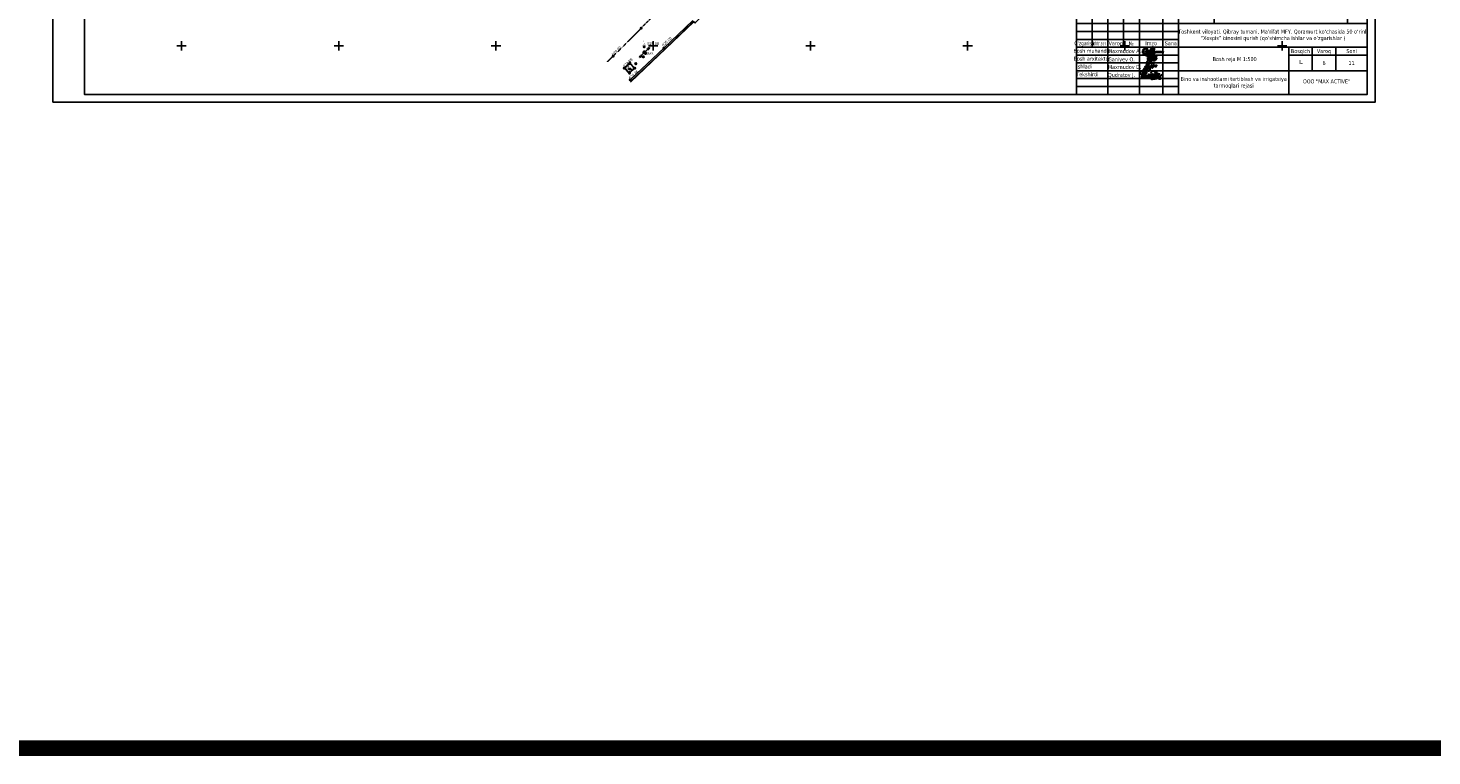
# Model space of a CAD drawing. Header units: millimetres. Extents: x 767170 to 66149698, y -983507 to 2493658.
# Tile 233 of 256: x 3160618 to 3607074, y -983507 to -752016. Entities that reach past the tile are written whole.
import ezdxf
from ezdxf.enums import TextEntityAlignment as Align

# ---------------------------------------------------------------- set-up
doc = ezdxf.new("R2010")
doc.units = ezdxf.units.MM
doc.linetypes.add('Д_ТРОТ_ТРУБА', pattern=[3, 1.5, -1.5])
for name, color, linetype in [('(001) Сетка', 92, 'Continuous'), ('(013) Газ', 30, 'ИК_Газопровод -------г--------'), ('(016) Кабель', 1, 'Continuous'), ('(022) Возд. Линии', 7, 'Continuous'), ('(025) Дорога', 7, 'Continuous'), ('(035) Откосы', 7, 'Continuous'), ('(038) Деревья', 7, 'Continuous'), ('(040) Ограда', 7, 'Continuous'), ('V-NODE-TEXT', 11, 'Continuous'), ('Пикет', 7, 'Continuous')]:
    doc.layers.add(name, color=color, linetype=linetype)
doc.layers.add('ВВГ 3х2.5', color=5, linetype='Continuous', lineweight=40)
doc.styles.add('BM-431', font='txt')
doc.styles.add('COMPLEX', font='tahoma.ttf')
doc.styles.add('D-431', font='txt')
doc.styles.get("Standard").update_dxf_attribs({"font": 'isocpeui.ttf'})
doc.linetypes.add('GAZ_VOZDUSH', pattern='A,1,-2,["~",Standard,S=3,R=0,X=-1.5,Y=-1.5],-1,10', length=14)
doc.linetypes.add('ИК_Газопровод -------г--------', pattern='A,9,-0.6,["Г",Standard,S=1.2,R=0,X=0,Y=-0.6],-1.2', length=10.8)
doc.linetypes.add('ОГРАДА_БЕТ', pattern='A,4,["|",Standard,S=0.8,R=0,X=0,Y=-0.8],4', length=8)
doc.linetypes.add('ПОДПОРНАЯ СТЕНКА', pattern='A,2,["V",Standard,S=1.2,R=0,X=0,Y=-1.2],0.2,["V",Standard,S=0.8,R=0,X=0,Y=-0.8],0.25,["V",Standard,S=0.3,R=0,X=0,Y=-0.3],0.25', length=2.7)

# ---------------------------------------------------------------- blocks, each defined once
blk = doc.blocks.new('A$C77aec0c1')
at = {"color": 184, "lineweight": 30}
for points in [[(-78, 25), (-78, 20), (-80, 15), (-83, 15), (-86, 18), (-88, 25), (-88, 33), (-86, 42), (-83, 45), (-80, 45), (-75, 37), (-71, 24), (-70, 13), (-71, 2), (-72, -8), (-74, -12), (-77, -12), (-79, -10), (-81, -3), (-81, 3), (-79, 6), (-76, 8), (-74, 9)], [(-70, 9), (-64, 15), (-63, 26), (-65, 36), (-66, 41), (-66, 40), (-65, 39), (-64, 31), (-63, 26), (-62, 17), (-61, 8), (-61, -1), (-60, -9), (-59, -12), (-60, -10), (-60, -9), (-61, 4), (-62, 10), (-62, 15), (-62, 17), (-61, 15), (-58, 16), (-57, 21), (-57, 31), (-56, 37), (-53, 40), (-50, 40), (-46, 35), (-45, 30), (-46, 26), (-49, 25), (-50, 25)], [(-57, 20), (-56, 12), (-53, 2), (-51, -4), (-48, -7), (-43, -8), (-40, -6), (-39, -1), (-40, 3), (-41, 6), (-44, 8), (-47, 7), (-48, 6)], [(-30, 1), (-30, 17), (-28, 20), (-26, 20), (-21, 14), (-19, 5), (-17, -7), (-19, -11), (-22, -11), (-24, -8), (-23, -1), (-20, 7), (-17, 14), (-14, 19), (-10, 18), (-6, 11), (-5, -2), (-5, -9), (-9, -10), (-12, -7), (-11, 0), (-8, 6), (-7, 13), (-5, 18), (0, 21), (4, 18), (6, 10), (7, 1), (8, -7), (5, -9), (0, -8), (0, -1), (3, 7), (8, 16), (11, 20), (16, 20), (19, 13), (20, 1), (19, -6), (17, -9), (14, -9), (12, -1), (15, 7), (20, 14), (24, 20), (31, 21), (35, 15), (36, 1), (34, -6), (29, -6), (27, -3), (30, 6), (35, 12), (40, 19), (40, 25), (41, 24), (44, -5), (44, -4), (43, 10), (43, 12), (45, 17), (50, 21), (52, 22), (51, 22)], [(-10, 26), (-11, 31), (-6, 37), (1, 43), (6, 44), (10, 42), (12, 38), (15, 34), (18, 33), (25, 34), (29, 35), (34, 34), (35, 34)], [(43, 11), (45, 8), (48, 6), (52, 4), (55, 0), (58, -6), (59, -11), (59, -15), (57, -18), (52, -19), (48, -18), (46, -16), (46, -13), (48, -9), (51, -6), (55, -3), (58, 1), (62, 6), (67, 13), (70, 18)], [(-12, -17), (-3, -18), (8, -16), (18, -15), (25, -13), (31, -13)]]:
    blk.add_spline(points, degree=3, dxfattribs=at)
blk = doc.blocks.new('Odil Ganiyev')
at = {"color": 184, "lineweight": 30}
for points in [[(278218, -189288), (278220, -189298), (278251, -189229), (278258, -189294), (278315, -189206), (278295, -189231), (278320, -189288), (278380, -189198), (278355, -189239), (278384, -189286), (278449, -189192), (278428, -189223), (278438, -189281), (278515, -189197), (278494, -189208), (278505, -189282), (278604, -188932), (278563, -189514)], [(278174, -189155), (278173, -189633), (278135, -189699), (278036, -189702), (278008, -189605), (278074, -189469), (278128, -189405), (278218, -189288)], [(278009, -189095), (278081, -189029), (278139, -189055), (278204, -188993)], [(278213, -189509), (278316, -189388), (278340, -189483), (278421, -189425), (278521, -189382)]]:
    blk.add_spline(points, degree=3, dxfattribs=at)
for points, knots in [([(278604, -188939), (278630, -188908), (278658, -188890), (278746, -188897), (278776, -188980), (278743, -189054), (278691, -189101), (278617, -189118)], [0, 0, 0, 0, 59.3016868, 137.8344496, 232.6714706, 306.9556541, 371.4434607, 371.4434607, 371.4434607, 371.4434607]), ([(278093, -189111), (278063, -189124), (277979, -189180), (277976, -189469), (278121, -189357), (278159, -189260), (278167, -189222)], [0, 0, 0, 0, 84.0196501, 319.3343003, 434.0069741, 519.963926, 519.963926, 519.963926, 519.963926]), ([(278167, -189222), (278181, -189151), (278171, -189084), (278111, -189103), (278093, -189111)], [526.8260919, 526.8260919, 526.8260919, 526.8260919, 665.5590851, 706.3961258, 706.3961258, 706.3961258, 706.3961258]), ([(278396, -189316), (278466, -189243), (278495, -189145), (278487, -189009), (278378, -188944), (278332, -188998), (278319, -189020), (278305, -189050), (278280, -189134), (278300, -189288), (278388, -189386)], [0, 0, 0, 0, 210.3316615, 341.5442092, 437.9935387, 521.2099933, 521.2099933, 521.2099933, 602.6433944, 823.0151487, 823.0151487, 823.0151487, 823.0151487]), ([(278617, -189118), (278680, -189058), (278780, -189127), (278817, -189262), (278675, -189400), (278595, -189412), (278531, -189410)], [498.2112386, 498.2112386, 498.2112386, 498.2112386, 560.9624335, 628.5608441, 789.1848952, 992.2030793, 992.2030793, 992.2030793, 992.2030793])]:
    blk.add_open_spline(points, degree=3, knots=knots, dxfattribs=at)
blk = doc.blocks.new('A$C919267a4')
at = {"color": 184, "lineweight": 30}
for points in [[(-21.3, -6.1), (-26.6, -9.2), (-30, -12.6), (-31.7, -15.6), (-31.7, -17.4), (-30.8, -19.7), (-28.5, -22.1), (-26.4, -22.8), (-24.1, -22.1), (-22.8, -19.9), (-19.7, -13.8), (-13.8, 4.3), (-12.2, 9.7), (-8.9, 21.2), (-7.7, 23.3), (-6.4, 23.3), (-5.9, 20.4), (-14, 7.1), (-17.1, 3.7), (-18.8, 2.2), (-19.6, 2.2), (-19.6, 3.6), (-18.9, 3.6)], [(-14.8, -1.9), (-15, -1.4), (-15.4, -1.7), (-17.2, -7.9), (-16.8, -9.1), (-16.1, -9.5), (-13.5, -8.6), (-8.6, -0.6), (-8.6, 0.1), (-9.3, 0.3), (-9.8, -0.4), (-11.7, -5), (-11.7, -6.7), (-10, -8.1), (-5.8, -5), (-3.6, -1.3), (-3.6, 0), (-4, 0.5), (-4.7, -0.3), (-6.8, -4.2), (-6.8, -5.9), (-5.1, -5.9), (-2, -4.1), (0.1, -0.2), (0.1, 0), (-0.4, -1), (-1.5, -4.2), (2.8, -1.7), (3.5, 0), (3.4, 0), (3, -1.5), (3, -3.7), (11.1, 1.3), (13.9, 4.6), (16.5, 11), (17.2, 13.2), (16.1, 13.9), (14.7, 12.8), (12.1, 5.4), (8.5, -4.7), (4.2, -16.8), (1.8, -21), (-1.5, -22.6), (-6.9, -17.1), (-5.8, -13.2), (5.3, -6.4)], [(0.5, 7.1), (-0.3, 5.9), (0, 4.7), (2.3, 7.9), (-0.4, 13.3), (-10.2, 8.1), (-13.5, -1.1), (-14, -3.1), (-9.4, -6.1), (-3, -4.9), (17.5, 3.9), (36.4, 10.4), (43.8, 11.6), (45.2, 11.6), (41, 4.4), (39.6, 1.8), (39.6, -0.3)], [(17.9, 0.1), (19.5, 1.2), (19.5, -2.1), (22.2, -2.8), (26.1, 1), (28.7, 4.6), (25.6, 22), (16.9, 24), (8.4, 22.4), (-1.3, 15.8), (-3.7, 9.3), (-2.3, 4.9)], [(21.3, 8.5), (16.2, -4.1)]]:
    blk.add_spline(points, degree=3, dxfattribs=at)
blk = doc.blocks.new('A$Cd6f3408b')
at = {"color": 184, "lineweight": 40}
blk.add_spline([(616, 1465), (-947, -417), (-1252, -652), (-1377, -542), (-1370, -167), (-1260, 887), (-1268, 1192), (-1502, 1340), (-2010, 1192), (-2432, 864), (-2581, 457), (-2487, -160), (-2081, -581), (-1401, -855), (-979, -910), (-832, -860), (-636, -625), (-174, 654), (-43, 953), (324, 1461), (624, 1721), (355, 828), (-49, -105), (-207, -514), (-231, -808), (185, -251), (607, 468), (822, 863), (987, 1193), (892, 951), (736, 416), (641, 15), (607, -367), (663, -542), (819, -380), (1064, -55), (1091, 186), (911, 407), (586, 553), (127, 566), (-409, 538), (-1030, 443), (-1618, 290), (-1743, 217), (-1505, 24), (-1171, -9), (1352, 162), (2050, 232), (3192, 214), (4089, 40)], degree=3, dxfattribs=at)
blk = doc.blocks.new('A$C5df6ade7')
at = {"color": 0, "linetype": 'Continuous', "lineweight": -2}
for p, q in [((-87500, 27500), (-87500, 15000)), ((-82500, 27500), (-82500, 0)), ((-77500, 27500), (-77500, 15000)), ((-72500, 27500), (-72500, 0)), ((-65000, 27500), (-65000, 0)), ((-60000, 0), (-60000, 27495)), ((-92500, 25000), (-60000, 25000)), ((-92500, 22500), (-60000, 22500)), ((-60000, 22500), (0, 22500)), ((-92500, 20000), (-60000, 20000)), ((-92500, 17500), (-60000, 17500)), ((-92500, 15000), (0, 15000)), ((-25000, 0), (-25000, 15000)), ((-25000, 15000), (-25000, 0)), ((-17500, 15000), (-17500, 7500)), ((-10000, 15000), (-10000, 7500)), ((-92500, 12500), (-60000, 12500)), ((-92500, 10000), (-60000, 10000)), ((-25000, 12500), (0, 12500)), ((-92500, 7500), (-60000, 7500)), ((-92500, 5000), (-60000, 5000)), ((-60000, 7500), (0, 7500)), ((-92500, 2500), (-60000, 2500))]:
    blk.add_line(p, q, dxfattribs=at)
for points in [[(-92500, 27500), (0, 27500), (0, 0), (-92500, 0)], [(0, 0), (-92500, 0), (-92500, 27500), (0, 27500)]]:
    blk.add_lwpolyline(points, close=True, dxfattribs=at)
for points in [[(-48653, 27500), (-48653, 22500)], [(-6295, 27500), (-6295, 22500)]]:
    blk.add_lwpolyline(points)
blk.add_blockref('A$Cd6f3408b', (-68783, 13274))
for name, p, xscale, yscale, zscale in [('A$C919267a4', (-69537, 8612), 56.20031943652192, 56.20031943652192, 56.20031943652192), ('A$C77aec0c1', (-68252, 5613), 42.46449330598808, 42.46449330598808, 42.46449330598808)]:
    blk.add_blockref(name, p, dxfattribs=dict(xscale=xscale, yscale=yscale, zscale=zscale))
at = {"xscale": 3.545208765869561, "yscale": 3.545208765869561, "zscale": 3.545208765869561, "rotation": 351.5695638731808}
blk.add_blockref('Odil Ganiyev', (-946426, 819754), dxfattribs=at)
at = {"color": 0, "linetype": 'Continuous', "lineweight": -2, "style": 'COMPLEX'}
for s, p in [('2026-yil', (-55002, 24942)), ('BR', (-3274, 24900)), ('Varoq', (-80000, 16250)), ('№', (-75104, 16175)), ('Imzo', (-68750, 16250)), ('Sana', (-62500, 16250)), ('Bosqich', (-21250, 13750)), ('Varoq', (-13750, 13750)), ('Soni', (-5000, 13750)), ('Ishladi', (-90025, 8851)), ('Bosh reja М 1:500', (-42178, 11217)), ('IL', (-21250, 10326)), ('11', (-5000, 10000)), ('Tekshirdi', (-89033, 6386)), ('ООО "MAX ACTIVE"', (-12934, 4130))]:
    blk.add_text(s, height=1250, dxfattribs=at).set_placement(p, align=Align.MIDDLE_CENTER)
for s, width, p in [("O'zgarish", 0.75, (-90000, 16250)), ('Bosh muhandis', 0.85, (-87543, 13845)), ('Bosh arxitektor', 0.85, (-87539, 11336))]:
    blk.add_text(s, height=1250, dxfattribs=dict(at, width=width)).set_placement(p, align=Align.MIDDLE_CENTER)
at = {"color": 0, "linetype": 'Continuous', "lineweight": -2, "style": 'COMPLEX', "width": 0.648216}
blk.add_text('Ishtr.soni', height=1250, dxfattribs=at).set_placement((-87373, 15605), (-82748, 15605), align=Align.FIT)
at = {"color": 0, "linetype": 'Continuous', "lineweight": -2, "style": 'COMPLEX'}
for s, p in [('Maxmudov A.', (-82497, 13118)), ('Ganiyev O.', (-82453, 10489)), ('Maxmudov D.', (-82497, 8089)), ('Qudratov J.', (-82497, 5562))]:
    blk.add_text(s, height=1250, dxfattribs=at).set_placement(p)
at = {"insert": (-30000, 18750), "char_height": 1250, "width": 60000, "attachment_point": 5, "style": 'COMPLEX'}
blk.add_mtext('Toshkent viloyati, Qibray tumani, Ma’rifat MFY, Qoramurt ko‘chasida 50 o‘rinli “Xospis” binosini qurish (qo‘shimcha ishlar va o‘zgarishlar )', dxfattribs=at)
blk = doc.blocks.new('A11111111111')
blk.add_lwpolyline([(-186450, -2503181), (654550, -2503181), (654550, -1909181), (-186450, -1909181)], close=True)
for points in [[(649550, -2498181), (-166450, -2498181), (-166450, -1914181), (649550, -1914181), (649550, -2498181)], [(654550, -2498181), (654550, -1914181)]]:
    blk.add_lwpolyline(points)
at = {"xscale": 2.00000000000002, "yscale": 2.00000000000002, "zscale": 2.00000000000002}
blk.add_blockref('A$C5df6ade7', (649552, -2498181), dxfattribs=at)
blk = doc.blocks.new('Setka')
at = {"layer": '(001) Сетка'}
for p, q in [((-1.5, 0), (1.5, 0)), ((0, 1.5), (0, -1.5))]:
    blk.add_line(p, q, dxfattribs=at)
blk = doc.blocks.new('Topo Xos')
at = {"layer": '(001) Сетка', "transparency": 16777216}
for p in [(-143.34, -186.03), (-93.34, -186.03), (-43.34, -186.03), (6.66, -186.03), (56.66, -186.03), (106.66, -186.03), (156.66, -186.03), (206.66, -186.03)]:
    blk.add_blockref('Setka', p, dxfattribs=at)
blk = doc.blocks.new('U1081')
at = {"color": 7, "const_width": 0.375}
blk.add_lwpolyline([(0.0125, 0.0125, 1), (-0.0125, -0.0125, 1), (0.0125, 0.0125)], format="xyb", close=True, dxfattribs=at)
at = {"color": 7}
blk.add_circle((0, 0), 0.5, dxfattribs=at)
at = {"color": 4, "oblique": 15}
blk.add_attdef('Z', (1.177455, -0.732602), '', height=2, dxfattribs=at)
blk = doc.blocks.new('ell')
at = {"const_width": 0.05}
for points in [[(0, 0.8), (-0.5, 0.3)], [(0, 1.2), (-0.44, 0.76)], [(0, 1.6), (-0.39, 1.21)], [(0, 2), (-0.33, 1.67)], [(0, 0), (0, 2)], [(0, 2), (0.33, 1.67)], [(0, 1.6), (0.39, 1.21)], [(0, 1.2), (0.44, 0.76)], [(0, 0.8), (0.5, 0.3)], [(0, 0), (0.38, 0)]]:
    blk.add_lwpolyline(points, dxfattribs=at)
blk = doc.blocks.new('asdaw1234141')
at = {"layer": '(013) Газ', "linetype": 'GAZ_VOZDUSH', "ltscale": 600, "flags": 128}
blk.add_lwpolyline([(18190, -35262), (9748, -44491), (-36618, -92749), (-37103, -92367), (-57221, -111523)], dxfattribs=at)
at = {"layer": '(016) Кабель', "color": 0}
for p, q in [((-57523, -107756, 524797), (-57533, -107013, 524797)), ((-57533, -107013, 524797), (-56850, -107744, 524797)), ((-58035, -107208, 524797), (-57523, -107756, 524797)), ((-57249, -107500, 524797), (-57066, -107329, 524797)), ((-56850, -107744, 524797), (-57249, -107500, 524797)), ((-57066, -107329, 524797), (-56850, -107744, 524797))]:
    blk.add_line(p, q, dxfattribs=at)
at = {"layer": '(016) Кабель', "color": 0, "linetype": 'ByBlock', "const_width": 125, "elevation": 524548}
blk.add_lwpolyline([(-52592, -102442, 1), (-52219, -102410, 1)], format="xyb", close=True, dxfattribs=at)
at = {"layer": '(016) Кабель', "color": 0, "elevation": 524843}
blk.add_lwpolyline([(-58982, -107022), (-57468, -105608), (-56016, -107162), (-57531, -108577)], close=True, dxfattribs=at)
at = {"layer": '(022) Возд. Линии'}
for p, q in [((-52927, -102295, 524466), (-54297, -103752, 524466)), ((-52575, -101941, 524466), (-51122, -100565, 524466)), ((-51485, -100909, 524466), (-52020, -101071, 524466)), ((-51485, -100909, 524466), (-51676, -101435, 524466)), ((-51122, -100565, 524466), (-51657, -100728, 524466)), ((-51122, -100565, 524466), (-51313, -101091, 524466)), ((-54297, -103752, 524466), (-54137, -103216, 524466)), ((-54297, -103752, 524466), (-53773, -103559, 524466)), ((-53955, -103387, 524466), (-53794, -102852, 524466)), ((-53955, -103387, 524466), (-53430, -103194, 524466))]:
    blk.add_line(p, q, dxfattribs=at)
at = {"layer": '(025) Дорога', "linetype": 'Д_ТРОТ_ТРУБА', "elevation": 524612}
blk.add_lwpolyline([(-64493, -105070), (-53854, -94447), (-47824, -88199), (-45983, -86685), (-44042, -84841), (-41326, -81884), (-39588, -79458), (-31164, -70747), (-21589, -60944), (-12051, -51459), (-2009, -41732), (6767, -33428), (12566, -27815), (14277, -26160)], dxfattribs=at)
at = {"layer": '(035) Откосы', "linetype": 'ПОДПОРНАЯ СТЕНКА', "elevation": 524589}
blk.add_lwpolyline([(-57602, -108781), (-55834, -107130), (-57427, -105424), (-59195, -107075)], close=True, dxfattribs=at)
at = {"layer": '(040) Ограда', "linetype": 'ОГРАДА_БЕТ', "elevation": 524372}
blk.add_lwpolyline([(-57303, -110837), (-46575, -100737), (-37378, -91968)], dxfattribs=at)
at = {"layer": '(040) Ограда', "elevation": 524372}
blk.add_lwpolyline([(-57028, -111128), (-46299, -101027), (-37063, -92221)], dxfattribs=at)
at = {"color": 7, "const_width": 188, "elevation": 524466}
blk.add_lwpolyline([(-52750, -102106, 1), (-52762, -102119, 1), (-52750, -102106)], format="xyb", close=True, dxfattribs=at)
at = {"color": 7}
blk.add_circle((-52756, -102112, 524466), 250, dxfattribs=at)
at = {"layer": 'Пикет', "color": 7, "linetype": 'ByBlock', "lineweight": -2, "transparency": 16777216}
for p in [(-53854, -94447, 525198), (-52908, -100345, 525081), (-52756, -102112, 524759), (-52406, -102426, 524841), (-46575, -100737, 525204), (-62725, -103305, 524905), (-59195, -107075, 524882), (-58962, -107006, 525136), (-57471, -105639, 525112), (-57422, -105419, 524938), (-55996, -107146, 525090), (-55834, -107130, 524721), (-55532, -105722, 524642), (-53134, -103521, 524727), (-57568, -108741, 524709), (-57511, -108514, 525090), (-57303, -110837, 524665)]:
    blk.add_point(p, dxfattribs=at)
at = {"layer": '(022) Возд. Линии', "xscale": 499.9999999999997, "yscale": 499.9999999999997, "zscale": 499.9999999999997, "rotation": 4.802156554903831}
for p in [(-55532, -105722, 524349), (-53134, -103521, 524434)]:
    blk.add_blockref('U1081', p, dxfattribs=at)
at = {"layer": '(038) Деревья', "linetype": 'Continuous', "xscale": 1000, "yscale": 1000, "zscale": 1000}
blk.add_blockref('ell', (-52908, -100345, 524788), dxfattribs=at)
at = {"layer": '(016) Кабель', "color": 0, "linetype": 'ByBlock', "style": 'BM-431'}
blk.add_text('вых.', height=875, dxfattribs=at).set_placement((-52118, -102733, 524548))
at = {"layer": '(016) Кабель', "color": 0}
blk.add_text('м', height=875, rotation=134.33398, dxfattribs=at).set_placement((-57444, -106746, 524797))
at = {"color": 4, "oblique": 15}
for p in [(7915, -43169, 526510), (-14957, -65237, 525926), (-30354, -80716, 525694), (-52139, -102428, 524466)]:
    blk.add_attdef('Z', p, '', height=1000, rotation=4.80216, dxfattribs=at)
at = {"layer": 'V-NODE-TEXT', "color": 7, "linetype": 'ByBlock', "char_height": 875, "attachment_point": 4, "style": 'D-431'}
for s, insert, rotation in [('{\\fD431|b0|i0|c0|p34;525.20}', (-46982, -99993, 525204), 43.65725), ('{\\fD431|b0|i0|c0|p34;524.90}', (-62951, -102937, 524905), 44.95532), ('{\\fD431|b0|i0|c0|p34;524.88}', (-59409, -106700, 524882), 43.12677), ('{\\fD431|b0|i0|c0|p34;524.66}', (-57517, -110462, 524665), 43.27127)]:
    blk.add_mtext(s, dxfattribs=dict(at, insert=insert, rotation=rotation))
at = {"layer": 'V-NODE-TEXT', "color": 7, "linetype": 'ByBlock', "insert": (-51847, -99342, 525081), "char_height": 875, "attachment_point": 4, "style": 'D-431'}
blk.add_mtext('{\\fD431|b0|i0|c0|p34;525.08}', dxfattribs=at)

msp = doc.modelspace()

# ---------------------------------------------------------------- linework, layer by layer
at = {"color": 5, "const_width": 5000}
msp.add_lwpolyline([(769670.35, -316390.45), (6017589.4, -316390.45), (6017589.4, -981006.92), (769670.35, -981006.92)], close=True, dxfattribs=at)

# ---------------------------------------------------------------- block references
at = {"xscale": 0.5, "yscale": 0.5, "zscale": 0.5}
msp.add_blockref('A11111111111', (3261748.15, 475993.25), dxfattribs=at)

# ---------------------------------------------------------------- texts
at = {"color": 0, "linetype": 'Continuous', "lineweight": -2, "style": 'COMPLEX'}
msp.add_text('6', height=1250, dxfattribs=at).set_placement((3572774.23, -763097.37), align=Align.MIDDLE_CENTER)
at = {"char_height": 1250, "style": 'COMPLEX'}
for s, insert, width, attachment_point in [('\\pi7218.46655;Bino va inshootlar\\P\\pi7662.55654; joylashuvi rejasi', (2631291.24, -766973.63), 27867.927, 1), ("\\pi7608.5779;Yo'l va maydonlar\\P\\pi8069.45769; joylashuvi rejasi", (3081642.02, -766937.15), 28681.7293, 1), ('Bino va inshootlarni tartiblash va irrigatsiya tarmoqlari rejasi', (3544024.23, -769429.53), 35000, 5)]:
    msp.add_mtext(s, dxfattribs=dict(at, insert=insert, width=width, attachment_point=attachment_point))

# ---------------------------------------------------------------- next in the draw order: block references
at = {"xscale": 1000, "yscale": 1000, "zscale": 1000}
msp.add_blockref('Topo Xos', (3352754.32, -571613.28), dxfattribs=at)

# ---------------------------------------------------------------- next in the draw order: block references
at = {"layer": 'ВВГ 3х2.5', "color": 1, "lineweight": 40}
msp.add_blockref('asdaw1234141', (3409413.61, -657644.92), dxfattribs=at)

doc.saveas('drawing.dxf')
